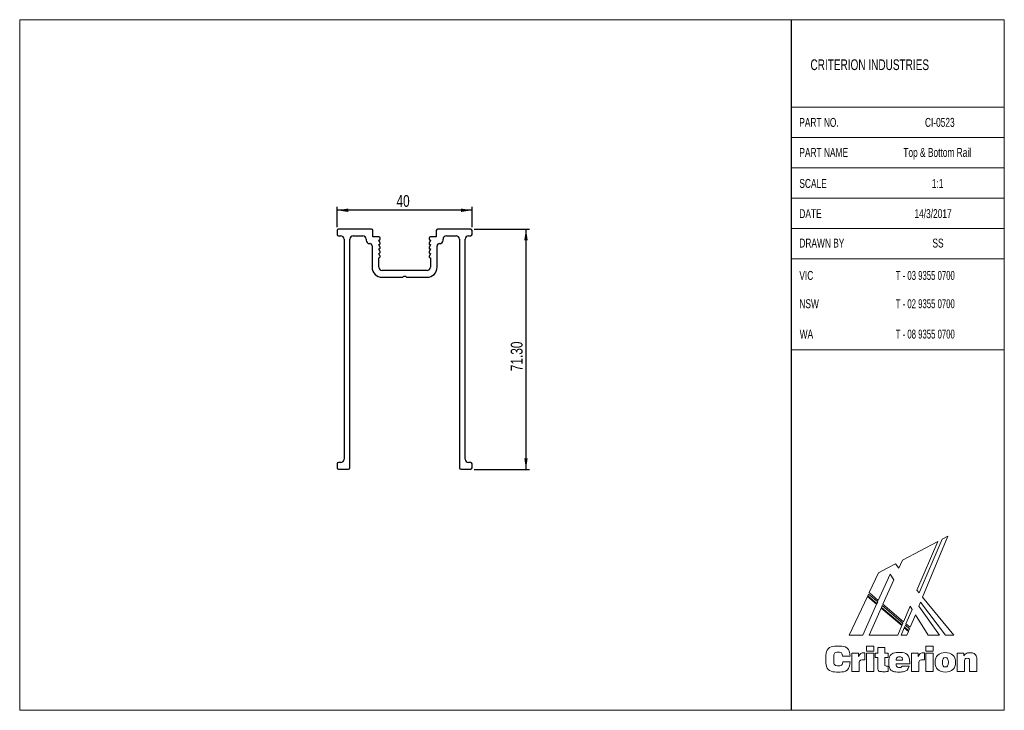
# Model space of a CAD drawing. Header units: millimetres. Extents: x 2 to 295, y 2 to 208.
import ezdxf

# ---------------------------------------------------------------- set-up
doc = ezdxf.new("R2010")
doc.units = ezdxf.units.MM
doc.layers.add('LAYER_1', color=7, linetype='Continuous')
doc.styles.add('SLDTEXTSTYLE0', font='TXT', dxfattribs={"width": 0.7})
doc.styles.add('SLDTEXTSTYLE1', font='TXT', dxfattribs={"width": 0.65})
doc.styles.add('SLDTEXTSTYLE2', font='TXT', dxfattribs={"width": 0.75})
doc.dimstyles.new('SLDDIMSTYLE0', dxfattribs={"dimtxt": 3.5, "dimasz": 3.302, "dimexe": 0, "dimexo": 0.0625, "dimgap": 0.875, "dimtad": 1, "dimrnd": 1e-09, "dimzin": 12, "dimdsep": 46, "dimtxsty": 'SLDTEXTSTYLE2', "dimsah": 1, "dimcen": 0.09, "dimadec": 0, "dimazin": 3, "dimtfac": 1, "dimtofl": 0, "dimtmove": 0, "dimatfit": 3, "dimfxl": 1, "dimfrac": 2, "dimtolj": 1, "dimtzin": 12, "dimarcsym": 0})
doc.dimstyles.new('SLDDIMSTYLE1', dxfattribs={"dimtxt": 3.5, "dimasz": 3.302, "dimexe": 0, "dimexo": 0.0625, "dimgap": 0.875, "dimtad": 1, "dimrnd": 1e-09, "dimzin": 4, "dimdsep": 46, "dimtxsty": 'SLDTEXTSTYLE2', "dimsah": 1, "dimcen": 0.09, "dimadec": 0, "dimazin": 1, "dimtfac": 1, "dimtofl": 0, "dimtmove": 0, "dimatfit": 3, "dimfxl": 1, "dimfrac": 2, "dimtolj": 1, "dimtzin": 12, "dimarcsym": 0})

# ---------------------------------------------------------------- blocks, each defined once
blk = doc.blocks.new('Block2_1')
at = {"color": 250, "linetype": 'Continuous', "lineweight": 18, "true_color": 0x191924}
for p, q in [((33.25, 38.78), (22.77, 33.23)), ((33.25, 38.78), (22.77, 33.23)), ((27.07, 24.3), (33.25, 38.78)), ((27.07, 24.3), (33.25, 38.78)), ((34.56, 39.46), (27.73, 23.5)), ((34.56, 39.46), (27.73, 23.5)), ((28.74, 22.26), (36.18, 40.32)), ((28.74, 22.26), (36.18, 40.32)), ((36.18, 40.32), (34.56, 39.46)), ((36.18, 40.32), (34.56, 39.46)), ((22.77, 33.23), (21.71, 30.84)), ((22.77, 33.23), (21.71, 30.84)), ((15.65, 29.46), (12.9, 23.57)), ((15.65, 29.46), (12.9, 23.57)), ((18.04, 30.73), (15.65, 29.46)), ((18.04, 30.73), (15.65, 29.46)), ((19.25, 31.37), (18.04, 30.73)), ((19.25, 31.37), (18.04, 30.73)), ((19.91, 31.72), (19.25, 31.37)), ((19.91, 31.72), (19.25, 31.37)), ((19.25, 31.37), (19.25, 31.37)), ((19.25, 31.37), (19.25, 31.37)), ((20.66, 32.12), (19.91, 31.72)), ((20.66, 32.12), (19.91, 31.72)), ((21.71, 30.84), (20.66, 32.12)), ((21.71, 30.84), (20.66, 32.12)), ((15.6, 21.29), (19.07, 29.08)), ((15.6, 21.29), (19.07, 29.08)), ((20.16, 27.34), (16.96, 20.14)), ((20.16, 27.34), (16.96, 20.14)), ((19.07, 29.08), (20.16, 27.34)), ((19.07, 29.08), (20.16, 27.34)), ((12.9, 23.57), (15.6, 21.29)), ((12.9, 23.57), (15.6, 21.29)), ((27.73, 23.5), (27.07, 24.3)), ((27.73, 23.5), (27.07, 24.3)), ((12.37, 22.43), (7, 10.92)), ((12.37, 22.43), (7, 10.92)), ((15.08, 20.13), (12.37, 22.43)), ((15.08, 20.13), (12.37, 22.43)), ((12.72, 23.17), (12.47, 22.64)), ((12.72, 23.17), (12.47, 22.64)), ((12.47, 22.64), (15.18, 20.35)), ((12.47, 22.64), (15.18, 20.35)), ((15.42, 20.88), (12.72, 23.17)), ((15.42, 20.88), (12.72, 23.17)), ((15.18, 20.35), (15.42, 20.88)), ((15.18, 20.35), (15.42, 20.88)), ((27.64, 19.57), (28.13, 20.75)), ((27.64, 19.57), (28.13, 20.75)), ((28.13, 20.75), (35.5, 10.92)), ((28.13, 20.75), (35.5, 10.92)), ((38.03, 10.92), (28.74, 22.26)), ((38.03, 10.92), (28.74, 22.26)), ((10.98, 10.92), (15.08, 20.13)), ((10.98, 10.92), (15.08, 20.13)), ((16.44, 18.98), (12.86, 10.92)), ((16.44, 18.98), (12.86, 10.92)), ((22.57, 13.79), (16.44, 18.98)), ((22.57, 13.79), (16.44, 18.98)), ((16.78, 19.73), (16.54, 19.2)), ((16.78, 19.73), (16.54, 19.2)), ((16.54, 19.2), (22.67, 14.01)), ((16.54, 19.2), (22.67, 14.01)), ((22.9, 14.55), (16.78, 19.73)), ((22.9, 14.55), (16.78, 19.73)), ((16.96, 20.14), (23.07, 14.95)), ((16.96, 20.14), (23.07, 14.95)), ((23.07, 14.95), (25.03, 19.53)), ((23.07, 14.95), (25.03, 19.53)), ((25.62, 18.58), (23.81, 14.34)), ((25.62, 18.58), (23.81, 14.34)), ((25.03, 19.53), (25.62, 18.58)), ((25.03, 19.53), (25.62, 18.58)), ((33.78, 10.92), (27.64, 19.57)), ((33.78, 10.92), (27.64, 19.57)), ((25.06, 13.29), (26.59, 17.03)), ((25.06, 13.29), (26.59, 17.03)), ((26.59, 17.03), (30.4, 10.92)), ((26.59, 17.03), (30.4, 10.92)), ((21.35, 10.92), (22.57, 13.79)), ((21.35, 10.92), (22.57, 13.79)), ((23.3, 13.15), (22.35, 10.92)), ((23.3, 13.15), (22.35, 10.92)), ((22.67, 14.01), (22.9, 14.55)), ((22.67, 14.01), (22.9, 14.55)), ((24.56, 12.08), (23.3, 13.15)), ((24.56, 12.08), (23.3, 13.15)), ((23.63, 13.93), (23.4, 13.37)), ((23.63, 13.93), (23.4, 13.37)), ((23.4, 13.37), (24.65, 12.31)), ((23.4, 13.37), (24.65, 12.31)), ((24.88, 12.87), (23.63, 13.93)), ((24.88, 12.87), (23.63, 13.93)), ((23.81, 14.34), (25.06, 13.29)), ((23.81, 14.34), (25.06, 13.29)), ((24.08, 10.92), (24.56, 12.08)), ((24.08, 10.92), (24.56, 12.08)), ((24.65, 12.31), (24.88, 12.87)), ((24.65, 12.31), (24.88, 12.87)), ((7, 10.92), (10.98, 10.92)), ((7, 10.92), (10.98, 10.92)), ((12.86, 10.92), (21.35, 10.92)), ((12.86, 10.92), (21.35, 10.92)), ((22.35, 10.92), (24.08, 10.92)), ((22.35, 10.92), (24.08, 10.92)), ((30.4, 10.92), (33.78, 10.92)), ((30.4, 10.92), (33.78, 10.92)), ((35.5, 10.92), (38.03, 10.92)), ((35.5, 10.92), (38.03, 10.92)), ((12.07, 7.71), (14.23, 7.71)), ((12.07, 6.16), (12.07, 7.71)), ((14.23, 6.16), (12.07, 6.16)), ((14.23, 7.71), (14.23, 6.16)), ((15.41, 5.61), (15.41, 7.28)), ((15.41, 7.28), (17.54, 7.28)), ((17.54, 7.28), (17.54, 5.61)), ((29.72, 7.71), (31.89, 7.71)), ((29.72, 6.16), (29.72, 7.71)), ((31.89, 6.16), (29.72, 6.16)), ((31.89, 7.71), (31.89, 6.16)), ((7.25, 4.75), (5, 4.75)), ((5.06, 3.04), (7.29, 3.04)), ((7.77, 5.61), (9.75, 5.61)), ((7.77, 0.2), (7.77, 5.61)), ((9.75, 5.61), (9.75, 4.62)), ((11.43, 5.75), (11.63, 5.75)), ((11.63, 5.75), (11.63, 3.6)), ((12.07, 5.61), (14.23, 5.61)), ((12.07, 0.2), (12.07, 5.61)), ((14.23, 5.61), (14.23, 0.2)), ((14.64, 4.37), (14.64, 5.61)), ((14.64, 5.61), (15.41, 5.61)), ((15.41, 4.37), (14.64, 4.37)), ((15.41, 1.66), (15.41, 4.37)), ((17.54, 5.61), (18.55, 5.61)), ((18.55, 4.37), (17.54, 4.37)), ((17.54, 4.37), (17.54, 2.21)), ((18.55, 5.61), (18.55, 4.37)), ((20.89, 3.51), (22.81, 3.51)), ((25.43, 5.61), (27.41, 5.61)), ((25.43, 0.2), (25.43, 5.61)), ((27.41, 5.61), (27.41, 4.62)), ((29.09, 5.75), (29.28, 5.75)), ((29.28, 5.75), (29.28, 3.6)), ((29.72, 5.61), (31.89, 5.61)), ((29.72, 0.2), (29.72, 5.61)), ((31.89, 5.61), (31.89, 0.2)), ((39.01, 5.61), (40.96, 5.61)), ((39.01, 0.2), (39.01, 5.61)), ((40.96, 5.61), (40.96, 4.82)), ((41.16, 2.99), (41.16, 0.2)), ((42.69, 0.2), (42.69, 3)), ((44.84, 3.01), (44.84, 0.2)), ((9.93, 0.2), (7.77, 0.2)), ((9.93, 2.42), (9.93, 0.2)), ((14.23, 0.2), (12.07, 0.2)), ((18.57, 1.72), (18.57, 0.16)), ((24.93, 2.43), (20.89, 2.43)), ((22.7, 1.8), (24.75, 1.8)), ((24.93, 2.56), (24.93, 2.43)), ((27.58, 0.2), (25.43, 0.2)), ((27.58, 2.42), (27.58, 0.2)), ((31.89, 0.2), (29.72, 0.2)), ((41.16, 0.2), (39.01, 0.2)), ((44.84, 0.2), (42.69, 0.2))]:
    blk.add_line(p, q, dxfattribs=at)
for points in [[(7.29, 3.04), (7.16, 1.12), (5.89, 0), (3.78, 0), (1.43, 0), (0, 1.48), (0, 3.86), (0, 6.25), (1.44, 7.72), (3.73, 7.72), (5.85, 7.72), (7.11, 6.65), (7.25, 4.75)], [(5, 4.75), (4.93, 5.5), (4.51, 5.88), (3.76, 5.88), (2.83, 5.88), (2.37, 5.21), (2.37, 3.86), (2.37, 2.52), (2.87, 1.83), (3.82, 1.83), (4.54, 1.83), (4.99, 2.26), (5.06, 3.04)], [(9.75, 4.62), (10.04, 5.42), (10.56, 5.75), (11.43, 5.75)], [(11.63, 3.6), (11.47, 3.62), (11.32, 3.63), (11.19, 3.63), (10.32, 3.63), (9.93, 3.26), (9.93, 2.42)], [(24.75, 1.8), (24.46, 0.63), (23.44, 0.01), (21.77, 0.01), (19.9, 0.01), (18.74, 1.14), (18.74, 2.86), (18.74, 4.67), (19.93, 5.8), (21.85, 5.8), (23.76, 5.8), (24.93, 4.6), (24.93, 2.56)], [(22.81, 3.51), (22.77, 4.18), (22.44, 4.52), (21.83, 4.52), (21.27, 4.52), (20.92, 4.15), (20.89, 3.51)], [(27.41, 4.62), (27.7, 5.42), (28.21, 5.75), (29.09, 5.75)], [(29.28, 3.6), (29.12, 3.62), (28.98, 3.63), (28.85, 3.63), (27.98, 3.63), (27.58, 3.26), (27.58, 2.42)], [(40.96, 4.82), (41.46, 5.45), (42.07, 5.75), (42.86, 5.75), (43.52, 5.75), (44.04, 5.53), (44.39, 5.1), (44.81, 4.6), (44.84, 3.95), (44.84, 3.01)], [(42.69, 3), (42.69, 3.75), (42.55, 4.08), (41.96, 4.08), (41.42, 4.08), (41.16, 3.73), (41.16, 2.99)], [(18.57, 0.16), (18.1, 0.13), (17.65, 0.11), (17.24, 0.11), (15.9, 0.11), (15.41, 0.49), (15.41, 1.66)], [(17.54, 2.21), (17.54, 1.82), (17.75, 1.71), (18.27, 1.71)], [(18.27, 1.71), (18.36, 1.71), (18.46, 1.71), (18.57, 1.72)], [(20.89, 2.43), (20.92, 1.74), (21.27, 1.35), (21.89, 1.35), (22.31, 1.35), (22.59, 1.52), (22.7, 1.8)]]:
    blk.add_open_spline(points, degree=3, dxfattribs=at)
for points, knots in [([(35.48, 0.01), (33.57, 0.01), (32.42, 1.12), (32.42, 2.91), (32.42, 4.7), (33.57, 5.8), (35.48, 5.8)], [2, 2, 2, 2, 3, 3, 3, 4, 4, 4, 4]), ([(35.48, 4.31), (34.82, 4.31), (34.59, 3.87), (34.59, 2.91), (34.59, 1.95), (34.82, 1.51), (35.48, 1.51)], [2, 2, 2, 2, 3, 3, 3, 4, 4, 4, 4]), ([(35.48, 5.8), (37.38, 5.8), (38.53, 4.7), (38.53, 2.91), (38.53, 1.12), (37.38, 0.01), (35.48, 0.01)], [0, 0, 0, 0, 1, 1, 1, 2, 2, 2, 2]), ([(35.48, 1.51), (36.13, 1.51), (36.37, 1.95), (36.37, 2.91), (36.37, 3.87), (36.13, 4.31), (35.48, 4.31)], [0, 0, 0, 0, 1, 1, 1, 2, 2, 2, 2])]:
    blk.add_open_spline(points, degree=3, knots=knots, dxfattribs=at)
blk = doc.blocks.new('_D')
at = {"layer": 'LAYER_1', "color": 1}
for p, q in [((96.65, 145.93), (96.65, 151.93)), ((136.65, 145.93), (136.65, 151.93)), ((136.65, 150.93), (96.65, 150.93))]:
    blk.add_line(p, q, dxfattribs=at)
for points in [[(96.65, 150.93), (99.95, 150.42), (99.95, 151.44)], [(136.65, 150.93), (133.35, 151.44), (133.35, 150.42)]]:
    blk.add_solid(points, dxfattribs=at)
at = {"layer": 'LAYER_1', "color": 1, "insert": (114.25, 155.44), "char_height": 3.5, "attachment_point": 1, "style": 'SLDTEXTSTYLE2'}
blk.add_mtext('40', dxfattribs=at)
blk = doc.blocks.new('_D_1')
at = {"layer": 'LAYER_1', "color": 1}
for p, q in [((137.25, 145.33), (153.65, 145.33)), ((152.65, 145.33), (152.65, 74.03)), ((137.25, 74.03), (153.65, 74.03))]:
    blk.add_line(p, q, dxfattribs=at)
for points in [[(152.65, 145.33), (152.14, 142.03), (153.16, 142.03)], [(152.65, 74.03), (153.16, 77.34), (152.14, 77.34)]]:
    blk.add_solid(points, dxfattribs=at)
at = {"layer": 'LAYER_1', "color": 1, "insert": (148.14, 103.17), "char_height": 3.5, "attachment_point": 1, "rotation": 90, "style": 'SLDTEXTSTYLE2'}
blk.add_mtext('71.30', dxfattribs=at)

msp = doc.modelspace()

# ---------------------------------------------------------------- linework, layer by layer
at = {"color": 7, "linetype": 'Continuous', "lineweight": 18}
for p, q in [((2.5, 207.5), (294.51, 207.5)), ((2.5, 207.5), (2.5, 2.5)), ((294.51, 207.5), (294.51, 2.5)), ((231.292, 181.5), (294.51, 181.5)), ((231.292, 172.5), (294.51, 172.5)), ((231.292, 163.5), (294.51, 163.5)), ((231.292, 154.5), (294.51, 154.5)), ((231.292, 145.5), (294.51, 145.5)), ((231.292, 136.5), (294.51, 136.5)), ((231.292, 109.5), (294.51, 109.5)), ((2.5, 2.5), (294.51, 2.5))]:
    msp.add_line(p, q, dxfattribs=at)
at = {"color": 7, "linetype": 'Continuous', "lineweight": 25}
for p, q in [((96.647, 144.934), (96.647, 143.734)), ((106.847, 145.333), (97.047, 145.333)), ((97.047, 143.334), (97.697, 143.334)), ((101.397, 143.334), (104.247, 143.334)), ((107.247, 143.033), (107.247, 144.934)), ((126.047, 144.934), (126.047, 143.033)), ((136.247, 145.333), (126.447, 145.333)), ((129.047, 143.334), (131.897, 143.334)), ((135.597, 143.334), (136.247, 143.334)), ((136.647, 143.734), (136.647, 144.934)), ((98.697, 142.333), (98.697, 77.033)), ((100.397, 74.433), (100.397, 142.333)), ((105.247, 142.333), (105.247, 142.033)), ((106.247, 141.033), (106.297, 141.033)), ((106.997, 140.333), (106.997, 134.034)), ((108.997, 143.033), (107.247, 143.033)), ((109.373, 141.151), (108.997, 142.033)), ((108.997, 140.734), (109.097, 140.734)), ((109.373, 139.851), (108.997, 140.734)), ((109.397, 142.433), (109.397, 142.634)), ((123.897, 142.634), (123.897, 142.433)), ((124.297, 142.033), (123.921, 141.151)), ((124.297, 140.734), (123.921, 139.851)), ((124.197, 140.734), (124.297, 140.734)), ((126.047, 143.033), (124.297, 143.033)), ((126.297, 134.034), (126.297, 140.333)), ((126.997, 141.033), (127.047, 141.033)), ((128.047, 142.033), (128.047, 142.333)), ((132.897, 142.333), (132.897, 74.433)), ((134.597, 77.033), (134.597, 142.333)), ((108.997, 139.433), (109.097, 139.433)), ((109.373, 138.551), (108.997, 139.433)), ((108.997, 138.133), (109.097, 138.133)), ((109.373, 137.251), (108.997, 138.133)), ((124.297, 139.433), (123.921, 138.551)), ((124.297, 138.133), (123.921, 137.251)), ((124.197, 139.433), (124.297, 139.433)), ((124.197, 138.133), (124.297, 138.133)), ((108.997, 136.833), (109.097, 136.833)), ((108.997, 134.034), (108.997, 136.833)), ((124.197, 136.833), (124.297, 136.833)), ((124.297, 136.833), (124.297, 134.034)), ((123.297, 133.033), (109.997, 133.033)), ((109.997, 131.033), (115.931, 131.033)), ((116.214, 131.151), (116.397, 131.333)), ((116.397, 131.333), (116.897, 131.333)), ((116.897, 131.333), (117.08, 131.151)), ((117.363, 131.033), (123.297, 131.033)), ((97.697, 76.033), (97.047, 76.033)), ((136.247, 76.033), (135.597, 76.033)), ((96.647, 75.633), (96.647, 74.433)), ((97.047, 74.033), (99.997, 74.033)), ((133.297, 74.033), (136.247, 74.033)), ((136.647, 74.433), (136.647, 75.633))]:
    msp.add_line(p, q, dxfattribs=at)
for centre, radius, start, end in [((97.047, 144.933), 0.4, 90, 180), ((97.047, 143.733), 0.4, 180, 270), ((97.697, 142.333), 1, 0, 90), ((101.397, 142.333), 1, 90, 180), ((104.247, 142.333), 1, 0, 90), ((106.847, 144.933), 0.4, 0, 90), ((126.447, 144.933), 0.4, 90, 180), ((129.047, 142.333), 1, 90, 180), ((131.897, 142.333), 1, 0, 90), ((135.597, 142.333), 1, 90, 180), ((136.247, 144.933), 0.4, 0, 90), ((136.247, 143.733), 0.4, 270, 0), ((106.247, 142.033), 1, 180, 270), ((106.297, 140.333), 0.7, 0, 90), ((108.997, 142.633), 0.4, 0, 90), ((108.997, 142.433), 0.4, 270, 0), ((109.097, 141.033), 0.3, 270, 23.07879), ((124.297, 142.633), 0.4, 90, 180), ((124.297, 142.433), 0.4, 180, 270), ((124.197, 141.033), 0.3, 156.92121, 270), ((126.997, 140.333), 0.7, 90, 180), ((127.047, 142.033), 1, 270, 0), ((109.097, 139.733), 0.3, 270, 23.07879), ((109.097, 138.433), 0.3, 270, 23.07879), ((109.097, 137.133), 0.3, 270, 23.07879), ((124.197, 139.733), 0.3, 156.92121, 270), ((124.197, 138.433), 0.3, 156.92121, 270), ((124.197, 137.133), 0.3, 156.92121, 270), ((109.997, 134.033), 3, 180, 270), ((109.997, 134.033), 1, 180, 270), ((123.297, 134.033), 3, 270, 0), ((123.297, 134.033), 1, 270, 0), ((115.932, 131.433), 0.4, 270, 315), ((117.363, 131.433), 0.4, 225, 270), ((97.047, 75.633), 0.4, 90, 180), ((97.697, 77.033), 1, 270, 0), ((135.597, 77.033), 1, 180, 270), ((136.247, 75.633), 0.4, 0, 90), ((97.047, 74.433), 0.4, 180, 270), ((99.997, 74.433), 0.4, 270, 0), ((133.297, 74.433), 0.4, 180, 270), ((136.247, 74.433), 0.4, 270, 0)]:
    msp.add_arc(centre, radius, start, end, dxfattribs=at)
at = {"layer": 'LAYER_1', "color": 7}
msp.add_line((231.292, 207.5), (231.292, 2.5), dxfattribs=at)

# ---------------------------------------------------------------- block references
at = {"color": 7, "linetype": 'Continuous'}
msp.add_blockref('Block2_1', (241.542, 13.855), dxfattribs=at)

# ---------------------------------------------------------------- texts
at = {"color": 7, "linetype": 'Continuous', "lineweight": 0, "attachment_point": 1}
for s, insert, char_height, style in [('CRITERION INDUSTRIES', (237.019, 195.719), 3.175, 'SLDTEXTSTYLE0'), ('PART NO.', (233.704, 178.341), 2.6458, 'SLDTEXTSTYLE0'), ('PART NAME', (233.729, 169.418), 2.6458, 'SLDTEXTSTYLE0'), ('SCALE', (233.729, 160.21), 2.6458, 'SLDTEXTSTYLE0'), ('1:1', (273.018, 160.21), 2.6458, 'SLDTEXTSTYLE0'), ('VIC', (233.729, 132.914), 2.6458, 'SLDTEXTSTYLE0'), ('T - 03 9355 0700', (262.312, 132.914), 2.64583, 'SLDTEXTSTYLE1'), ('NSW', (233.729, 124.513), 2.6458, 'SLDTEXTSTYLE0'), ('T - 02 9355 0700', (262.312, 124.513), 2.64583, 'SLDTEXTSTYLE1'), ('WA', (233.827, 115.501), 2.6458, 'SLDTEXTSTYLE0'), ('T - 08 9355 0700', (262.312, 115.501), 2.64583, 'SLDTEXTSTYLE1')]:
    msp.add_mtext(s, dxfattribs=dict(at, insert=insert, char_height=char_height, style=style))
at = {"layer": 'LAYER_1', "color": 7, "style": 'SLDTEXTSTYLE0'}
for s, insert, char_height, attachment_point in [('CI-0523', (275.381, 178.341), 2.6458, 2), ('Top & Bottom Rail', (274.608, 169.418), 2.64583, 2), ('DATE', (233.729, 151.253), 2.6458, 1), ('14/3/2017', (267.87, 151.253), 2.6458, 1), ('DRAWN BY', (233.729, 142.514), 2.6458, 1), ('SS', (273.199, 142.514), 2.6458, 1)]:
    msp.add_mtext(s, dxfattribs=dict(at, insert=insert, char_height=char_height, attachment_point=attachment_point))

# ---------------------------------------------------------------- dimensions: what is measured, and where the dimension line sits
at = {"layer": 'LAYER_1', "color": 1}
dim = msp.add_linear_dim(base=(96.647, 150.928), p1=(136.647, 144.933), p2=(96.647, 144.933), dimstyle='SLDDIMSTYLE0', dxfattribs=at)
dim.commit()
dim.dimension.update_dxf_attribs({"geometry": '_D', "text_midpoint": (116.838, 150.928), "dimtype": 160})
dim = msp.add_linear_dim(base=(152.647, 74.033), p1=(136.247, 145.333), p2=(136.247, 74.033), angle=90, dimstyle='SLDDIMSTYLE1', dxfattribs=at)
dim.commit()
dim.dimension.update_dxf_attribs({"geometry": '_D_1', "text_midpoint": (152.647, 108.992), "dimtype": 160})

doc.saveas('drawing.dxf')
